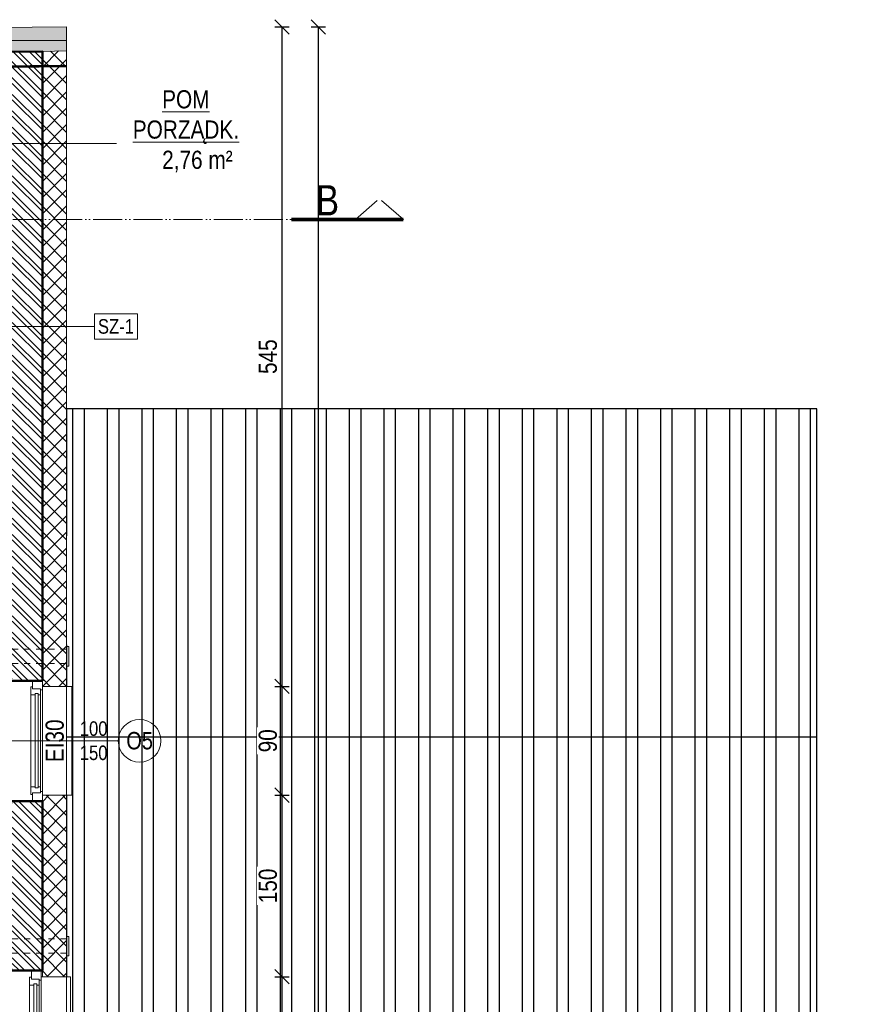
# Model space of a CAD drawing. Header units: millimetres. Extents: x 17147 to 52214, y -18116 to -4632.
# Tile 70 of 186: x 35409 to 36113, y -12639 to -11825. Entities that reach past the tile are written whole.
import ezdxf
from ezdxf import colors
from ezdxf.entities.mleader import LeaderData, LeaderLine
from ezdxf.math import Vec2, Vec3

# ---------------------------------------------------------------- set-up
doc = ezdxf.new("R2010")
doc.units = ezdxf.units.MM
doc.linetypes.add('3', pattern=[1, 0.5, -0.5])
doc.linetypes.add('ACAD_ISO05W100', pattern=[33, 24, -3, 0, -3, 0, -3])
doc.layers.get('Defpoints').update_dxf_attribs({"color": 6})
for name, color, linetype, lineweight in [('A-ciekie', 161, 'Continuous', 9), ('A-kreskowanie', 253, 'Continuous', 0), ('A-OKN', 154, 'Continuous', 9), ('A-opis', 130, 'Continuous', 9), ('A-wymiar', 177, 'Continuous', 0), ('A_opis_warstw', 220, 'Continuous', 5), ('A_p_poż', 7, 'Continuous', 0), ('A_SCIANA_ISTN', 253, 'Continuous', 25), ('A_SCIANA_PROJ_KONSTRUKCJA', 3, 'Continuous', 50), ('elewacja C', 253, 'Continuous', 0), ('ELEWACJA_PROJ_GRUBA', 4, 'Continuous', 40)]:
    doc.layers.add(name, color=color, linetype=linetype, lineweight=lineweight)
doc.layers.add('A-izolacja', color=7, linetype='Continuous', lineweight=9, true_color=0x4775ff)
doc.styles.get("Standard").update_dxf_attribs({"font": 'ARIALN.TTF'})
doc.styles.add('wymiary', font='ARIALN.TTF')
doc.dimstyles.new('anka', dxfattribs={"dimtxt": 15, "dimasz": 12, "dimexe": 6, "dimexo": 0.0625, "dimgap": 4, "dimtad": 1, "dimdec": 0, "dimzin": 0, "dimdsep": 46, "dimtxsty": 'wymiary', "dimblk": 'OBLIQUE', "dimcen": 0.09, "dimclrt": 7, "dimadec": 0, "dimazin": 0, "dimtfac": 1, "dimtdec": 0, "dimtix": 1, "dimtofl": 0, "dimtmove": 0, "dimatfit": 3, "dimldrblk": 'OBLIQUE', "dimfxl": 6, "dimfxlon": 1, "dimtfill": 1, "dimtolj": 1, "dimtzin": 0, "dimarcsym": 0})
pattern_1 = [(270, (29718.72, 24302.287), (28.575, -1e-14), []), (270, (29709.194, 24292.762), (28.575, -1e-14), [])]

# ---------------------------------------------------------------- blocks, each defined once
blk = doc.blocks.new('*U44')
at = {"layer": 'A-ciekie'}
for p, q in [((18180.78, 17387.75), (18180.78, 17490.75)), ((18180.78, 17490.75), (18182.78, 17490.75)), ((18231.12, 17484.25), (18226.78, 17484.25)), ((18231.12, 17394.25), (18231.12, 17484.25)), ((18226.78, 17394.25), (18231.12, 17394.25)), ((18182.78, 17387.75), (18180.78, 17387.75))]:
    blk.add_line(p, q, dxfattribs=at)
at = {"layer": 'A-izolacja'}
for points in [[(18206.78, 17489.25), (18206.78, 17484.25), (18226.78, 17484.25)], [(18206.78, 17489.25), (18206.78, 17484.25), (18226.78, 17484.25)], [(18206.78, 17489.25), (18206.78, 17484.25), (18226.78, 17484.25)], [(18226.78, 17484.25), (18206.78, 17484.25), (18206.78, 17489.25)], [(18206.78, 17389.25), (18206.78, 17394.25), (18226.78, 17394.25)], [(18226.78, 17394.25), (18206.78, 17394.25), (18206.78, 17389.25)]]:
    blk.add_lwpolyline(points, dxfattribs=at)
at = {"layer": 'A-OKN', "color": 250}
for p, q in [((18197.28, 17477.25), (18197.28, 17483.75)), ((18197.28, 17483.75), (18198.78, 17483.75)), ((18198.78, 17482.75), (18198.78, 17489.25)), ((18198.78, 17489.25), (18206.78, 17489.25)), ((18198.78, 17483.75), (18198.78, 17482.25)), ((18206.78, 17489.25), (18206.78, 17481.25)), ((18198.78, 17482.25), (18205.28, 17482.25)), ((18205.28, 17482.25), (18205.28, 17477.25)), ((18206.78, 17481.25), (18205.28, 17481.25)), ((18197.28, 17394.75), (18197.28, 17401.25)), ((18198.78, 17394.75), (18197.28, 17394.75)), ((18205.28, 17396.25), (18198.78, 17396.25)), ((18198.78, 17396.25), (18198.78, 17394.75)), ((18198.78, 17389.25), (18198.78, 17395.75)), ((18205.28, 17401.25), (18205.28, 17396.25)), ((18205.28, 17396.25), (18205.28, 17397.25)), ((18205.28, 17397.25), (18206.78, 17397.25)), ((18206.78, 17397.25), (18206.78, 17389.25))]:
    blk.add_line(p, q, dxfattribs=at)
at = {"layer": 'A-OKN'}
for p, q in [((18200.78, 17477.25), (18197.28, 17477.25)), ((18197.28, 17401.25), (18197.28, 17477.25)), ((18200.78, 17478.25), (18200.78, 17477.25)), ((18200.78, 17478.25), (18203.28, 17478.25)), ((18203.28, 17478.25), (18200.78, 17478.25)), ((18200.78, 17478.25), (18200.78, 17477.25)), ((18200.78, 17400.25), (18200.78, 17477.25)), ((18203.28, 17477.25), (18203.28, 17478.25)), ((18203.28, 17477.25), (18203.28, 17478.25)), ((18203.28, 17477.25), (18203.28, 17400.25)), ((18205.28, 17477.25), (18203.28, 17477.25)), ((18205.28, 17401.75), (18205.28, 17477.25)), ((18205.28, 17477.25), (18205.28, 17401.25)), ((18206.78, 17481.25), (18206.78, 17397.25)), ((18197.28, 17401.25), (18200.78, 17401.25)), ((18200.78, 17401.25), (18200.78, 17400.25)), ((18203.28, 17400.25), (18200.78, 17400.25)), ((18200.78, 17400.25), (18203.28, 17400.25)), ((18203.28, 17401.25), (18205.28, 17401.25)), ((18203.28, 17400.25), (18203.28, 17401.25))]:
    blk.add_line(p, q, dxfattribs=at)
blk = doc.blocks.new('*U55')
at = {"layer": 'A-ciekie'}
for p, q in [((18179.78, 17387.75), (18179.78, 17490.75)), ((18179.78, 17490.75), (18181.78, 17490.75)), ((18231.12, 17484.25), (18226.78, 17484.25)), ((18231.12, 17394.25), (18231.12, 17484.25)), ((18226.78, 17394.25), (18231.12, 17394.25)), ((18181.78, 17387.75), (18179.78, 17387.75))]:
    blk.add_line(p, q, dxfattribs=at)
at = {"layer": 'A-izolacja'}
for points in [[(18206.78, 17489.25), (18206.78, 17484.25), (18226.78, 17484.25)], [(18206.78, 17489.25), (18206.78, 17484.25), (18226.78, 17484.25)], [(18206.78, 17489.25), (18206.78, 17484.25), (18226.78, 17484.25)], [(18226.78, 17484.25), (18206.78, 17484.25), (18206.78, 17489.25)], [(18206.78, 17389.25), (18206.78, 17394.25), (18226.78, 17394.25)], [(18226.78, 17394.25), (18206.78, 17394.25), (18206.78, 17389.25)]]:
    blk.add_lwpolyline(points, dxfattribs=at)
at = {"layer": 'A-OKN', "color": 250}
for p, q in [((18197.28, 17477.25), (18197.28, 17483.75)), ((18197.28, 17483.75), (18198.78, 17483.75)), ((18198.78, 17482.75), (18198.78, 17489.25)), ((18198.78, 17489.25), (18206.78, 17489.25)), ((18198.78, 17483.75), (18198.78, 17482.25)), ((18206.78, 17489.25), (18206.78, 17481.25)), ((18198.78, 17482.25), (18205.28, 17482.25)), ((18205.28, 17482.25), (18205.28, 17477.25)), ((18206.78, 17481.25), (18205.28, 17481.25)), ((18197.28, 17394.75), (18197.28, 17401.25)), ((18198.78, 17394.75), (18197.28, 17394.75)), ((18205.28, 17396.25), (18198.78, 17396.25)), ((18198.78, 17396.25), (18198.78, 17394.75)), ((18198.78, 17389.25), (18198.78, 17395.75)), ((18205.28, 17401.25), (18205.28, 17396.25)), ((18205.28, 17396.25), (18205.28, 17397.25)), ((18205.28, 17397.25), (18206.78, 17397.25)), ((18206.78, 17397.25), (18206.78, 17389.25))]:
    blk.add_line(p, q, dxfattribs=at)
at = {"layer": 'A-OKN'}
for p, q in [((18200.78, 17477.25), (18197.28, 17477.25)), ((18197.28, 17401.25), (18197.28, 17477.25)), ((18200.78, 17478.25), (18200.78, 17477.25)), ((18200.78, 17478.25), (18203.28, 17478.25)), ((18203.28, 17478.25), (18200.78, 17478.25)), ((18200.78, 17478.25), (18200.78, 17477.25)), ((18200.78, 17400.25), (18200.78, 17477.25)), ((18203.28, 17477.25), (18203.28, 17478.25)), ((18203.28, 17477.25), (18203.28, 17478.25)), ((18203.28, 17477.25), (18203.28, 17400.25)), ((18205.28, 17477.25), (18203.28, 17477.25)), ((18205.28, 17401.75), (18205.28, 17477.25)), ((18205.28, 17477.25), (18205.28, 17401.25)), ((18206.78, 17481.25), (18206.78, 17397.25)), ((18197.28, 17401.25), (18200.78, 17401.25)), ((18200.78, 17401.25), (18200.78, 17400.25)), ((18203.28, 17400.25), (18200.78, 17400.25)), ((18200.78, 17400.25), (18203.28, 17400.25)), ((18203.28, 17401.25), (18205.28, 17401.25)), ((18203.28, 17400.25), (18203.28, 17401.25))]:
    blk.add_line(p, q, dxfattribs=at)
blk = doc.blocks.new('_OBLIQUE')
at = {"color": 0, "linetype": 'ByBlock'}
blk.add_line((-0.5, -0.5), (0.5, 0.5), dxfattribs=at)
blk = doc.blocks.new('*D434')
at = {"layer": 'A-wymiar', "color": 0, "lineweight": -2, "transparency": 16777216}
for p, q in [((35619.59, -12615.9), (35631.59, -12615.9)), ((35625.59, -12705.9), (35625.59, -12615.9)), ((35619.59, -12705.9), (35631.59, -12705.9))]:
    blk.add_line(p, q, dxfattribs=at)
at = {"layer": 'Defpoints', "color": 0, "transparency": 16777216}
for p in [(35447.54, -12615.9), (35625.59, -12615.9), (35447.54, -12705.9)]:
    blk.add_point(p, dxfattribs=at)
at = {"layer": 'A-wymiar', "color": 0, "lineweight": -2, "transparency": 16777216, "xscale": 12, "yscale": 12, "zscale": 12}
for p, rotation in [((35625.59, -12615.9), 90), ((35625.59, -12705.9), 270)]:
    blk.add_blockref('_OBLIQUE', p, dxfattribs=dict(at, rotation=rotation))
at = {"layer": 'A-wymiar', "color": 7, "transparency": 16777216, "insert": (35613.93, -12660.9), "char_height": 15, "attachment_point": 5, "rotation": 90, "style": 'wymiary', "bg_fill": 3, "box_fill_scale": 1.1, "bg_fill_color": 256, "bg_fill_true_color": 13158600, "bg_fill_transparency": 0}
blk.add_mtext('\\A1;90', dxfattribs=at)
blk = doc.blocks.new('*D435')
at = {"layer": 'A-wymiar', "color": 0, "lineweight": -2, "transparency": 16777216}
for p, q in [((35619.59, -12465.9), (35631.59, -12465.9)), ((35625.59, -12615.9), (35625.59, -12465.9)), ((35619.59, -12615.9), (35631.59, -12615.9))]:
    blk.add_line(p, q, dxfattribs=at)
at = {"layer": 'Defpoints', "color": 0, "transparency": 16777216}
for p in [(35447.54, -12465.9), (35625.59, -12465.9), (35447.54, -12615.9)]:
    blk.add_point(p, dxfattribs=at)
at = {"layer": 'A-wymiar', "color": 0, "lineweight": -2, "transparency": 16777216, "xscale": 12, "yscale": 12, "zscale": 12}
for p, rotation in [((35625.59, -12465.9), 90), ((35625.59, -12615.9), 270)]:
    blk.add_blockref('_OBLIQUE', p, dxfattribs=dict(at, rotation=rotation))
at = {"layer": 'A-wymiar', "color": 7, "transparency": 16777216, "insert": (35613.93, -12540.9), "char_height": 15, "attachment_point": 5, "rotation": 90, "style": 'wymiary', "bg_fill": 3, "box_fill_scale": 1.1, "bg_fill_color": 256, "bg_fill_true_color": 13158600, "bg_fill_transparency": 0}
blk.add_mtext('\\A1;150', dxfattribs=at)
blk = doc.blocks.new('*D436')
at = {"layer": 'A-wymiar', "color": 0, "lineweight": -2, "transparency": 16777216}
for p, q in [((35619.59, -12375.9), (35631.59, -12375.9)), ((35625.59, -12465.9), (35625.59, -12375.9)), ((35619.59, -12465.9), (35631.59, -12465.9))]:
    blk.add_line(p, q, dxfattribs=at)
at = {"layer": 'Defpoints', "color": 0, "transparency": 16777216}
for p in [(35447.54, -12375.9), (35625.59, -12375.9), (35447.54, -12465.9)]:
    blk.add_point(p, dxfattribs=at)
at = {"layer": 'A-wymiar', "color": 0, "lineweight": -2, "transparency": 16777216, "xscale": 12, "yscale": 12, "zscale": 12}
for p, rotation in [((35625.59, -12375.9), 90), ((35625.59, -12465.9), 270)]:
    blk.add_blockref('_OBLIQUE', p, dxfattribs=dict(at, rotation=rotation))
at = {"layer": 'A-wymiar', "color": 7, "transparency": 16777216, "insert": (35613.93, -12420.9), "char_height": 15, "attachment_point": 5, "rotation": 90, "style": 'wymiary', "bg_fill": 3, "box_fill_scale": 1.1, "bg_fill_color": 256, "bg_fill_true_color": 13158600, "bg_fill_transparency": 0}
blk.add_mtext('\\A1;90', dxfattribs=at)
blk = doc.blocks.new('*D437')
at = {"layer": 'A-wymiar', "color": 0, "lineweight": -2, "transparency": 16777216}
for p, q in [((35619.59, -11830.8), (35631.59, -11830.8)), ((35625.59, -12375.9), (35625.59, -11830.8)), ((35619.59, -12375.9), (35631.59, -12375.9))]:
    blk.add_line(p, q, dxfattribs=at)
at = {"layer": 'Defpoints', "color": 0, "transparency": 16777216}
for p in [(35447.54, -11830.8), (35625.59, -11830.8), (35447.54, -12375.9)]:
    blk.add_point(p, dxfattribs=at)
at = {"layer": 'A-wymiar', "color": 0, "lineweight": -2, "transparency": 16777216, "xscale": 12, "yscale": 12, "zscale": 12}
for p, rotation in [((35625.59, -11830.8), 90), ((35625.59, -12375.9), 270)]:
    blk.add_blockref('_OBLIQUE', p, dxfattribs=dict(at, rotation=rotation))
at = {"layer": 'A-wymiar', "color": 7, "transparency": 16777216, "insert": (35613.96, -12103.35), "char_height": 15, "attachment_point": 5, "rotation": 90, "style": 'wymiary', "bg_fill": 3, "box_fill_scale": 1.1, "bg_fill_color": 256, "bg_fill_true_color": 13158600, "bg_fill_transparency": 0}
blk.add_mtext('\\A1;545', dxfattribs=at)
blk = doc.blocks.new('*D166')
at = {"layer": 'A-wymiar', "color": 0, "lineweight": -2, "transparency": 16777216}
for p, q in [((35649.59, -11830.8), (35661.59, -11830.8)), ((35655.59, -11830.8), (35655.59, -13562.48)), ((35649.59, -13562.48), (35661.59, -13562.48))]:
    blk.add_line(p, q, dxfattribs=at)
at = {"layer": 'Defpoints', "color": 0, "transparency": 16777216}
for p in [(35447.54, -11830.8), (35427.54, -13562.48), (35655.59, -13562.48)]:
    blk.add_point(p, dxfattribs=at)
at = {"layer": 'A-wymiar', "color": 0, "lineweight": -2, "transparency": 16777216, "xscale": 12, "yscale": 12, "zscale": 12}
for p, rotation in [((35655.59, -11830.8), 90), ((35655.59, -13562.48), 270)]:
    blk.add_blockref('_OBLIQUE', p, dxfattribs=dict(at, rotation=rotation))
at = {"layer": 'A-wymiar', "color": 7, "transparency": 16777216, "insert": (35643.93, -12696.64), "char_height": 15, "attachment_point": 5, "rotation": 90, "style": 'wymiary', "bg_fill": 3, "box_fill_scale": 1.1, "bg_fill_color": 256, "bg_fill_true_color": 13158600, "bg_fill_transparency": 0}
blk.add_mtext('\\A1;1732', dxfattribs=at)

msp = doc.modelspace()

# ---------------------------------------------------------------- hatches: boundary and pattern name
at = {"layer": 'A-izolacja'}
h = msp.add_hatch(dxfattribs=at)
h.set_pattern_fill('ANSI37', color=256, scale=3, angle=-90)
h.set_pattern_definition([(315, (-56.926, -40.622), (6.735192, 6.735192), []), (45, (-56.926, -40.622), (-6.735192, 6.735192), [])])
h.paths.add_polyline_path([(35447.27, -11850.51), (35427.54, -11850.99), (35427.54, -12375.9), (35447.54, -12375.9)])
h = msp.add_hatch(dxfattribs=at)
h.set_pattern_fill('ANSI37', color=256, scale=3, angle=-90)
h.set_pattern_definition([(315, (-55.926, -40.622), (6.735192, 6.735192), []), (45, (-55.926, -40.622), (-6.735192, 6.735192), [])])
h.paths.add_polyline_path([(35447.54, -12465.9), (35427.54, -12465.9), (35427.54, -12635.9), (35427.54, -12615.9), (35447.54, -12615.9)])
at = {"layer": 'A-kreskowanie', "true_color": 0xe06f1f}
h = msp.add_hatch(dxfattribs=at)
h.set_pattern_fill('HONEY', color=32, angle=-90)
h.paths.add_polyline_path([(35447.54, -11830.8), (35069.73, -11834.47), (35069.73, -11854.47), (35427.54, -11850.99), (35447.54, -11850.5)])
at = {"layer": 'A-kreskowanie', "lineweight": 5, "true_color": 0xeb7500}
h = msp.add_hatch(dxfattribs=at)
h.set_pattern_fill('ANSI32', color=30, angle=-90)
h.set_pattern_definition([(315, (-56.926, -40.622), (6.735192, 6.735192), []), (315, (-56.926, -45.112), (6.735192, 6.735192), [])])
h.paths.add_polyline_path([(35402.54, -12371.4), (35427.54, -12371.4), (35427.54, -11850.99), (34523.37, -11859.83), (34523.45, -11884.83), (35402.71, -11876.24)])
h.paths.add_polyline_path([(35427.54, -12470.9), (35402.54, -12470.9), (35402.54, -12504.06), (35402.54, -12549.06), (35402.54, -12610.9), (35427.54, -12610.9)])
at = {"layer": 'A_SCIANA_ISTN', "transparency": 33554610}
h = msp.add_hatch(dxfattribs=at)
h.set_pattern_fill('ANSI32', color=256, scale=3, angle=225)
h.set_pattern_definition(pattern_1)
h.paths.add_polyline_path([(36067.54, -12417.98), (36067.54, -12146.48), (35446.54, -12146.48), (35446.54, -12417.98)])
h = msp.add_hatch(dxfattribs=at)
h.set_pattern_fill('ANSI32', color=256, scale=3, angle=225)
h.set_pattern_definition(pattern_1)
h.paths.add_polyline_path([(36067.54, -12689.48), (36067.54, -12417.98), (35446.54, -12417.98), (35446.54, -12689.48)])

# ---------------------------------------------------------------- linework, layer by layer
at = {"layer": 'A-izolacja'}
for points in [[(34569.66, -11839.32), (35447.54, -11830.8), (35447.54, -11830.8)], [(35447.54, -11830.8), (35447.54, -12375.9)], [(35427.54, -11850.99), (35447.54, -11850.5)], [(35447.54, -12341.48), (35447.54, -12375.9)], [(35447.54, -12465.9), (35447.54, -12615.9)], [(35447.54, -12465.9), (35447.54, -12615.9)], [(35427.54, -12610.9), (35427.54, -12615.9), (35447.54, -12615.9)]]:
    msp.add_lwpolyline(points, dxfattribs=at)
at = {"layer": 'A-opis', "color": 156, "true_color": 0x0f468a}
msp.add_lwpolyline([(35488.75, -11927.25), (35382.28, -11927.25)], dxfattribs=at)
at = {"layer": 'A-opis', "color": 212, "linetype": 'ACAD_ISO05W100', "true_color": 0xe01fda}
for points in [[(35686.2, -11990.09), (35706.08, -11972.87)], [(35725.96, -11990.09), (35706.08, -11972.87)], [(35725.96, -11990.09), (35067.12, -11990.09), (35067.12, -12234.48), (34124.4, -12234.48)]]:
    msp.add_lwpolyline(points, dxfattribs=at)
at = {"layer": 'A-opis', "color": 212, "true_color": 0xe01fda, "const_width": 3}
msp.add_lwpolyline([(35725.96, -11990.09), (35633.25, -11990.09)], dxfattribs=at)
at = {"layer": 'A-opis', "lineweight": 9}
msp.add_lwpolyline([(35400.54, -12420.9), (35490.3, -12420.9)], dxfattribs=at)
msp.add_circle((35507.94, -12420.9), 17.64, dxfattribs=at)
at = {"layer": 'A_SCIANA_ISTN'}
for points in [[(35450.89, -12689.48), (36067.54, -12689.48), (36067.54, -12146.48), (35447.54, -12146.48), (35447.54, -12251.48)], [(35447.54, -12341.48), (35447.54, -12375.9)], [(36067.54, -12417.98), (35447.54, -12417.98)], [(35447.54, -12465.9), (35447.54, -12615.9)]]:
    msp.add_lwpolyline(points, dxfattribs=at)
at = {"layer": 'A_SCIANA_PROJ_KONSTRUKCJA'}
for points in [[(34523.37, -11859.83), (35427.54, -11850.99), (35427.54, -12371.4)], [(35402.54, -12371.4), (35427.54, -12371.4)], [(35402.54, -12470.9), (35427.54, -12470.9)], [(35427.54, -12470.9), (35427.54, -12610.9)], [(35402.54, -12610.9), (35427.54, -12610.9)]]:
    msp.add_lwpolyline(points, dxfattribs=at)
at = {"layer": 'ELEWACJA_PROJ_GRUBA', "lineweight": 9}
msp.add_lwpolyline([(35427.54, -12610.9), (35390.99, -12610.9)], dxfattribs=at)

# ---------------------------------------------------------------- block references
at = {"layer": 'elewacja C', "xscale": -1, "rotation": 180}
for name, p in [('*U55', (17220.76, 5018.35)), ('*U44', (17219.76, 4778.35))]:
    msp.add_blockref(name, p, dxfattribs=at)

# ---------------------------------------------------------------- texts
at = {"layer": 'A-opis', "color": 156, "true_color": 0x0f468a, "char_height": 15, "attachment_point": 1, "style": 'wymiary'}
for s, insert in [('\\pi45.743;{\\LPOM \\P\\pi21.493;PORZĄDK.\\P\\pi35.266;}2,76 m²', (35480.79, -11883.1)), ('\\pi50.174;{\\LWC\\P\\pi35.332;}6,61 m²', (35108.67, -12083.8)), ('\\pi23.166;{\\LJADALNIA\\P\\pi23.038;(20 miejsc)\\P\\pi30.59;}36,58 m²', (35025.86, -12359.59))]:
    msp.add_mtext_dynamic_manual_height_columns(s, width=128.0244, gutter_width=12.5, heights=[0], dxfattribs=dict(at, insert=insert))
at = {"layer": 'A-opis', "color": 212, "true_color": 0xe01fda, "insert": (35672.73, -11961.6), "char_height": 25, "attachment_point": 3}
msp.add_mtext_dynamic_manual_height_columns('B', width=15.8467, gutter_width=12.5, heights=[0], dxfattribs=at)
at = {"layer": 'A-opis', "lineweight": 9, "attachment_point": 5}
for s, width, insert, char_height in [('100\\P150', 8.1842, (35469.92, -12420.9), 12), ('O5', 15.5896, (35507.94, -12420.9), 14.4)]:
    msp.add_mtext_dynamic_manual_height_columns(s, width=width, gutter_width=12.5, heights=[0], dxfattribs=dict(at, insert=insert, char_height=char_height))

# ---------------------------------------------------------------- leaders
at = {"layer": 'A-opis', "lineweight": 9}
ml = msp.add_multileader_mtext('Standard', dxfattribs=at)
ml.set_content('nawietrzak ścienny %%C125 \\Pz anemostatem, wyposażony \\Pw klapę p.poż, topikową EI30', color=256)
ml.set_leader_properties()
ml.build(insert=Vec2(0, 0))
ml.multileader.update_dxf_attribs({"dogleg_length": 56.03, "arrow_head_size": 8})
ctx = ml.context
ctx.base_point, ctx.char_height, ctx.arrow_head_size, ctx.plane_origin = Vec3(35151.13, -12350.08), 13, 8, Vec3(35400.55, -12350.08)
notes = []
notes.append((ctx, [(0, (1, 1, 0), (35352.28, -12350.08), (-1, 0), 5, [(0, [(35400.55, -12350.08)], 0, [])])]))
ctx.mtext.insert, ctx.mtext.flow_direction = Vec3(35153.13, -12341.7), 5
for ctx, leaders in notes:
    for number, flags, end, landing, length, lines in leaders:
        leader = LeaderData()
        leader.index, (leader.has_last_leader_line, leader.has_dogleg_vector, leader.attachment_direction) = number, flags
        leader.last_leader_point, leader.dogleg_vector, leader.dogleg_length = Vec3(end), Vec3(landing), length
        for number, points, colour, breaks in lines:
            line = LeaderLine()
            line.index, line.vertices, line.color, line.breaks = number, Vec3.list(points), colors.encode_raw_color(colour), breaks
            leader.lines.append(line)
        ctx.leaders.append(leader)

# ---------------------------------------------------------------- next in the draw order: dimensions: what is measured, and where the dimension line sits
at = {"layer": 'A-wymiar'}
dim = msp.add_linear_dim(base=(35625.59, -12615.9), p1=(35447.54, -12705.9), p2=(35447.54, -12615.9), angle=90, dimstyle='anka', override={"dimtmove": 1}, dxfattribs=at)
dim.commit()
dim.dimension.update_dxf_attribs({"geometry": '*D434', "text_midpoint": (35613.93, -12660.9)})

# ---------------------------------------------------------------- next in the draw order: dimensions: what is measured, and where the dimension line sits
dim = msp.add_linear_dim(base=(35625.59, -12465.9), p1=(35447.54, -12615.9), p2=(35447.54, -12465.9), angle=90, dimstyle='anka', override={"dimtmove": 1}, dxfattribs=at)
dim.commit()
dim.dimension.update_dxf_attribs({"geometry": '*D435', "text_midpoint": (35613.93, -12540.9)})

# ---------------------------------------------------------------- next in the draw order: dimensions: what is measured, and where the dimension line sits
dim = msp.add_linear_dim(base=(35625.59, -12375.9), p1=(35447.54, -12465.9), p2=(35447.54, -12375.9), angle=90, dimstyle='anka', override={"dimtmove": 1}, dxfattribs=at)
dim.commit()
dim.dimension.update_dxf_attribs({"geometry": '*D436', "text_midpoint": (35613.93, -12420.9)})

# ---------------------------------------------------------------- next in the draw order: dimensions: what is measured, and where the dimension line sits
dim = msp.add_linear_dim(base=(35625.59, -11830.8), p1=(35447.54, -12375.9), p2=(35447.54, -11830.8), angle=90, dimstyle='anka', override={"dimtmove": 1}, dxfattribs=at)
dim.commit()
dim.dimension.update_dxf_attribs({"geometry": '*D437', "text_midpoint": (35613.96, -12103.35)})

# ---------------------------------------------------------------- next in the draw order: dimensions: what is measured, and where the dimension line sits
dim = msp.add_linear_dim(base=(35655.59, -13562.48), p1=(35447.54, -11830.8), p2=(35427.54, -13562.48), angle=90, dimstyle='anka', dxfattribs=at)
dim.commit()
dim.dimension.update_dxf_attribs({"geometry": '*D166', "text_midpoint": (35643.93, -12696.64)})

# ---------------------------------------------------------------- next in the draw order: linework, layer by layer
at = {"layer": 'A-opis', "linetype": '3', "lineweight": 9, "ltscale": 10}
for points in [[(35402.55, -12345.08), (35447.48, -12345.08)], [(35402.55, -12357.08), (35447.48, -12357.08)], [(35402.55, -12584.58), (35447.48, -12584.58)], [(35402.55, -12596.58), (35447.48, -12596.58)]]:
    msp.add_lwpolyline(points, dxfattribs=at)
at = {"layer": 'A-opis', "lineweight": 9}
for points in [[(35447.48, -12345.08), (35447.48, -12343.08), (35449.48, -12343.08), (35449.48, -12357.08), (35449.48, -12359.08), (35447.54, -12359.08), (35447.54, -12345.08)], [(35447.48, -12584.58), (35447.48, -12582.58), (35449.48, -12582.58), (35449.48, -12596.58), (35449.48, -12598.58), (35447.54, -12598.58), (35447.54, -12584.58)]]:
    msp.add_lwpolyline(points, dxfattribs=at)
at = {"layer": 'A-wymiar'}
msp.add_lwpolyline([(34302.54, -11841.92), (35447.54, -11841.92), (35447.54, -13564.48), (34302.54, -13564.48)], close=True, dxfattribs=at)
at = {"layer": 'A_opis_warstw'}
for points in [[(35470.51, -12067.96), (35470.51, -12088.91), (35506.18, -12088.91), (35506.18, -12067.96), (35470.51, -12067.96)], [(35470.51, -12078.44), (35402.54, -12078.44)]]:
    msp.add_lwpolyline(points, dxfattribs=at)
at = {"layer": 'A_p_poż', "color": 1, "linetype": 'ACAD_ISO05W100', "const_width": 2}
msp.add_lwpolyline([(35447.54, -11863.11), (34302.54, -11873.72)], dxfattribs=at)

# ---------------------------------------------------------------- next in the draw order: texts
at = {"layer": 'A_opis_warstw', "insert": (35488.34, -12078.44), "char_height": 12, "attachment_point": 5}
msp.add_mtext_dynamic_manual_height_columns('SZ-1', width=38.4706, gutter_width=12.5, heights=[0], dxfattribs=at)
at = {"layer": 'A_p_poż', "color": 1, "linetype": 'ACAD_ISO05W100', "insert": (35430.21, -12420.9), "char_height": 15, "attachment_point": 2, "rotation": 90}
msp.add_mtext_dynamic_manual_height_columns('EI30', width=40.9808, gutter_width=12.5, heights=[0], dxfattribs=at)

doc.saveas('drawing.dxf')
